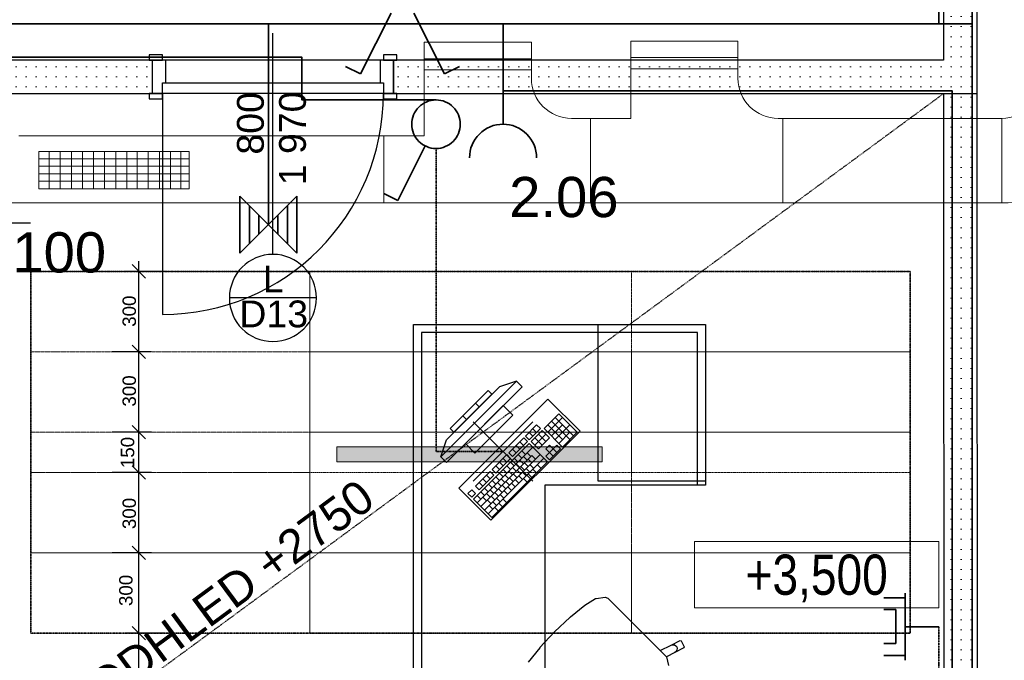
# Model space of a CAD drawing. Header units: millimetres. Extents: x -25972 to 4516, y -2839 to 20217.
# Tile 90 of 114: x -11124 to -7451, y 1349 to 3739. Entities that reach past the tile are written whole.
import ezdxf

# ---------------------------------------------------------------- set-up
doc = ezdxf.new("R2010")
doc.units = ezdxf.units.MM
doc.header["$MEASUREMENT"] = 0
for name, pattern in [('Antenovy vodic', [10.125, 3, -0.75, 3, -0.75, 0.125, -0.75, 0.125, -0.75, 0.125, -0.75]), ('Wipeout_Contour', [1000, 0, -1000]), ('Čerchovaná M', [4.5, 2.5, -0.85, 0.3, -0.85]), ('Čárkovaná M', [4.5, 2.5, -2])]:
    doc.linetypes.add(name, pattern=pattern)
for name, color, linetype in [('7._POHLED ZÁPADNÍ_1_akustické prvky', 7, 'Continuous'), ('7._POHLED ZÁPADNÍ_1_Anotace - SP', 7, 'Continuous'), ('7._POHLED ZÁPADNÍ_1_Kóty - SP', 7, 'Continuous'), ('7._POHLED ZÁPADNÍ_1_Nové_Anotace - SP', 7, 'Continuous'), ('7._POHLED ZÁPADNÍ_1_Nové_Interiér - nábytek', 7, 'Continuous'), ('7._POHLED ZÁPADNÍ_1_Nové_Konstrukce - nosné', 7, 'Continuous'), ('7._POHLED ZÁPADNÍ_1_Nové_Kóty - SP', 7, 'Continuous'), ('7._POHLED ZÁPADNÍ_1_Nové_Otvory – Dveře', 7, 'Continuous'), ('7._POHLED ZÁPADNÍ_1_Nové_Otvory – Značky dveří', 7, 'Continuous'), ('7._POHLED ZÁPADNÍ_1_Nové_Výplně – Řezové', 7, 'Continuous'), ('7._POHLED ZÁPADNÍ_1_Otvory – Značky dveří', 7, 'Continuous'), ('7._POHLED ZÁPADNÍ_1_světla  - vestavěná', 7, 'Continuous'), ('7._POHLED ZÁPADNÍ_1_TZB - elektroinstalace', 7, 'Continuous'), ('7._POHLED ZÁPADNÍ_1_TZB - VZT', 7, 'Continuous'), ('7._POHLED ZÁPADNÍ_1_Zóny', 7, 'Continuous')]:
    doc.layers.add(name, color=color, linetype=linetype)
doc.styles.add('GENEROVANÝ_STYL_1', font='txt')
doc.styles.add('GENEROVANÝ_STYL_2', font='txt')
doc.styles.add('GENEROVANÝ_STYL_3', font='txt')
pattern_1 = [(0, (0, 0), (0, 37.5), [0, -37.5])]

msp = doc.modelspace()

# ---------------------------------------------------------------- hatches: boundary and pattern name
at = {"layer": '7._POHLED ZÁPADNÍ_1_světla  - vestavěná', "linetype": 'Continuous', "lineweight": 0, "true_color": 0x3f0000}
msp.add_hatch(color=18, dxfattribs=at).paths.add_polyline_path([(-9941.5, 2144.4), (-9941.5, 2089.4), (-8950.7, 2089.4), (-8950.7, 2144.4)])

# ---------------------------------------------------------------- linework, layer by layer
at = {"layer": '7._POHLED ZÁPADNÍ_1_akustické prvky', "color": 5, "linetype": 'Continuous', "lineweight": 25}
for p, q in [((-10679.5, 2799.7), (-10679.5, 2837.2)), ((-10579.5, 2799.7), (-10726.3, 2799.7)), ((-10679.5, 2499.6), (-10679.5, 2799.7)), ((-10632.6, 2499.6), (-10779.5, 2499.6)), ((-10679.5, 2199.7), (-10679.5, 2499.6)), ((-10632.6, 2199.7), (-10779.5, 2199.7)), ((-10679.5, 2049.7), (-10679.5, 2199.7)), ((-10632.6, 2049.7), (-10779.5, 2049.7)), ((-10679.5, 1749.7), (-10679.5, 2049.7)), ((-10632.6, 1749.7), (-10779.5, 1749.7)), ((-10679.5, 1449.8), (-10679.5, 1749.7)), ((-10579.5, 1449.8), (-10726.3, 1449.8)), ((-10679.5, 849.8), (-10679.5, 1449.8))]:
    msp.add_line(p, q, dxfattribs=at)
at = {"layer": '7._POHLED ZÁPADNÍ_1_akustické prvky', "color": 5, "linetype": 'Continuous', "lineweight": 18}
for p, q in [((-10654.5, 2774.7), (-10704.5, 2824.7)), ((-10704.5, 2524.6), (-10654.5, 2474.6)), ((-10704.5, 2224.7), (-10654.5, 2174.7)), ((-10704.5, 2074.7), (-10654.5, 2024.7)), ((-10704.5, 1774.7), (-10654.5, 1724.7)), ((-10704.5, 1474.8), (-10654.5, 1424.8))]:
    msp.add_line(p, q, dxfattribs=at)
at = {"layer": '7._POHLED ZÁPADNÍ_1_akustické prvky', "color": 8, "linetype": 'Čerchovaná M', "lineweight": 35, "flags": 128}
msp.add_lwpolyline([(-11081.7, 1449.8), (-7801.9, 1449.8), (-7801.9, 2799.7), (-11081.7, 2799.7)], close=True, dxfattribs=at)
at = {"layer": '7._POHLED ZÁPADNÍ_1_akustické prvky', "color": 8, "linetype": 'Čerchovaná M', "lineweight": 20, "flags": 128}
for points in [[(-10041.5, 2499.6), (-10041.5, 2799.7), (-11081.7, 2799.7), (-11081.7, 2499.6)], [(-8841.8, 2499.6), (-8841.8, 2799.7), (-10041.5, 2799.7), (-10041.5, 2499.6)], [(-7801.9, 2499.6), (-7801.9, 2799.7), (-8841.8, 2799.7), (-8841.8, 2499.6)], [(-11081.7, 2199.7), (-11081.7, 2499.6), (-10041.5, 2499.6), (-10041.5, 2199.7)], [(-8841.8, 2199.7), (-8841.8, 2499.6), (-10041.5, 2499.6), (-10041.5, 2199.7)], [(-7801.9, 2199.7), (-7801.9, 2499.6), (-8841.8, 2499.6), (-8841.8, 2199.7)], [(-10041.5, 2049.7), (-10041.5, 2199.7), (-11081.7, 2199.7), (-11081.7, 2049.7)], [(-8841.8, 2049.7), (-8841.8, 2199.7), (-10041.5, 2199.7), (-10041.5, 2049.7)], [(-7801.9, 2049.7), (-7801.9, 2199.7), (-8841.8, 2199.7), (-8841.8, 2049.7)], [(-11081.7, 1749.7), (-11081.7, 2049.7), (-10041.5, 2049.7), (-10041.5, 1749.7)], [(-8841.8, 1749.7), (-8841.8, 2049.7), (-10041.5, 2049.7), (-10041.5, 1749.7)], [(-7801.9, 1749.7), (-7801.9, 2049.7), (-8841.8, 2049.7), (-8841.8, 1749.7)], [(-11081.7, 1449.8), (-11081.7, 1749.7), (-10041.5, 1749.7), (-10041.5, 1449.8)], [(-8841.8, 1449.8), (-8841.8, 1749.7), (-10041.5, 1749.7), (-10041.5, 1449.8)], [(-7801.9, 1449.8), (-7801.9, 1749.7), (-8841.8, 1749.7), (-8841.8, 1449.8)]]:
    msp.add_lwpolyline(points, close=True, dxfattribs=at)
at = {"layer": '7._POHLED ZÁPADNÍ_1_Anotace - SP', "color": 154, "linetype": 'Continuous', "lineweight": 13}
msp.add_line((-8607.4, 1791.5), (-8607.4, 1544.4), dxfattribs=at)
at = {"layer": '7._POHLED ZÁPADNÍ_1_Nové_Interiér - nábytek', "color": 1, "linetype": 'Continuous', "lineweight": 25}
for p, q in [((-9654.7, 2601.7), (-9624.7, 2601.7)), ((-9654.7, 2571.7), (-9654.7, 2601.7)), ((-9654.7, 951.8), (-9654.7, 2571.7)), ((-9624.7, 2601.7), (-8595.8, 2601.7)), ((-8595.8, 2571.7), (-9624.7, 2571.7)), ((-9624.7, 2571.7), (-9624.7, 951.8)), ((-8965.8, 2016.7), (-8965.8, 2601.7)), ((-8595.8, 2601.7), (-8565.8, 2601.7)), ((-8595.8, 2001.7), (-8595.8, 2571.7)), ((-8565.8, 2601.7), (-8565.8, 2571.7)), ((-8565.8, 2571.7), (-8565.8, 2001.7)), ((-9270.6, 2390.6), (-9553.5, 2107.8)), ((-9270.6, 2390.6), (-9334.3, 2369.4)), ((-9249.4, 2369.4), (-9270.6, 2390.6)), ((-9532.3, 2086.5), (-9249.4, 2369.4)), ((-9532.3, 2171.4), (-9334.3, 2369.4)), ((-9376.7, 2355.2), (-9518.1, 2213.8)), ((-9362.6, 2341.1), (-9376.7, 2355.2)), ((-9504, 2199.7), (-9362.6, 2341.1)), ((-9320.1, 2298.7), (-9461.6, 2157.3)), ((-9409.7, 2294), (-9423.8, 2308.1)), ((-9284.8, 2263.3), (-9320.1, 2298.7)), ((-9456.8, 2246.8), (-9471, 2261)), ((-9426.2, 2121.9), (-9284.8, 2263.3)), ((-9112.7, 2268.3), (-9168.1, 2212.9)), ((-9154.3, 2199.2), (-9099, 2254.6)), ((-9071.8, 2172), (-9140.4, 2240.6)), ((-9058, 2185.9), (-9126.5, 2254.4)), ((-9044.1, 2199.7), (-9112.7, 2268.3)), ((-9518.1, 2213.8), (-9504, 2199.7)), ((-9195.6, 2226.5), (-9237.1, 2185)), ((-9223.4, 2171.3), (-9181.8, 2212.8)), ((-9175, 2206), (-9216.5, 2164.4)), ((-9195.7, 2199), (-9209.4, 2212.7)), ((-9181.8, 2212.8), (-9195.6, 2226.5)), ((-9147.6, 2178.5), (-9175, 2206)), ((-9168.1, 2212.9), (-9099.5, 2144.3)), ((-9099.4, 2171.9), (-9154.2, 2226.7)), ((-9140.6, 2185.5), (-9099.1, 2227)), ((-9126.9, 2171.8), (-9071.5, 2227.1)), ((-9553.5, 2107.8), (-9532.3, 2171.4)), ((-9244, 2178.1), (-9299.4, 2122.7)), ((-9230.3, 2164.4), (-9244, 2178.1)), ((-9237.1, 2185), (-9223.4, 2171.3)), ((-9209.5, 2185.1), (-9223.2, 2198.9)), ((-9202.8, 2150.7), (-9161.3, 2192.3)), ((-9175.3, 2150.9), (-9202.7, 2178.3)), ((-9189.1, 2137), (-9147.6, 2178.5)), ((-9161.4, 2164.7), (-9188.8, 2192.1)), ((-9113.2, 2158), (-9071.7, 2199.6)), ((-9099.5, 2144.3), (-9044.1, 2199.7)), ((-9461.6, 2157.3), (-9426.2, 2121.9)), ((-9223.5, 2157.5), (-9431.2, 1949.8)), ((-9417.4, 1936.1), (-9209.7, 2143.8)), ((-9285.7, 2109), (-9230.3, 2164.4)), ((-9271.8, 2122.8), (-9285.6, 2136.5)), ((-9258, 2136.7), (-9271.7, 2150.4)), ((-9244.2, 2150.5), (-9257.9, 2164.2)), ((-9154.9, 2088.9), (-9223.5, 2157.5)), ((-9216.5, 2164.4), (-9189.1, 2137)), ((-9147.7, 2151), (-9161.5, 2137.1)), ((-9161.5, 2137.1), (-9147.8, 2123.4)), ((-9148, 2095.9), (-9106.4, 2137.4)), ((-9147.8, 2123.4), (-9134, 2137.3)), ((-9134, 2137.3), (-9147.7, 2151)), ((-9120.1, 2151.1), (-9134, 2137.3)), ((-9120.3, 2123.6), (-9134, 2137.3)), ((-9106.4, 2137.4), (-9120.1, 2151.1)), ((-9553.5, 2107.8), (-9532.3, 2086.5)), ((-9403.7, 1922.4), (-9213.3, 2112.8)), ((-9390, 1908.7), (-9182.3, 2116.4)), ((-9376.3, 1894.9), (-9168.6, 2102.7)), ((-9306.3, 2115.8), (-9361.7, 2060.4)), ((-9348, 2046.7), (-9292.6, 2102.1)), ((-9306.5, 2088.2), (-9320.2, 2101.9)), ((-9292.6, 2102.1), (-9306.3, 2115.8)), ((-9299.4, 2122.7), (-9285.7, 2109)), ((-9265.1, 2088.4), (-9278.8, 2102.1)), ((-9251.3, 2102.3), (-9265, 2116)), ((-9244.5, 2081.6), (-9258.2, 2095.3)), ((-9237.4, 2116.1), (-9251.1, 2129.8)), ((-9230.6, 2095.5), (-9244.4, 2109.2)), ((-9216.8, 2109.3), (-9230.5, 2123)), ((-9213.5, 2085.2), (-9227.2, 2098.9)), ((-9199.6, 2099.1), (-9213.3, 2112.8)), ((-9147.8, 2123.4), (-9161.7, 2109.6)), ((-9161.7, 2109.6), (-9148, 2095.9)), ((-9134.1, 2109.7), (-9147.8, 2123.4)), ((-9362.6, 1881.2), (-9154.9, 2088.9)), ((-9361.7, 2060.4), (-9348, 2046.7)), ((-9334.2, 2060.5), (-9347.9, 2074.2)), ((-9320.3, 2074.4), (-9334, 2088.1)), ((-9306.7, 2046.9), (-9320.4, 2060.6)), ((-9292.8, 2060.7), (-9306.5, 2074.4)), ((-9279, 2074.6), (-9292.7, 2088.3)), ((-9272.2, 2053.9), (-9285.9, 2067.6)), ((-9258.3, 2067.8), (-9272.1, 2081.5)), ((-9255, 2043.7), (-9268.7, 2057.4)), ((-9241.2, 2057.5), (-9254.9, 2071.2)), ((-9227.3, 2071.4), (-9241, 2085.1)), ((-9220.5, 2050.7), (-9234.2, 2064.4)), ((-9206.7, 2064.6), (-9220.4, 2078.3)), ((-9196.4, 2047.4), (-9210.1, 2061.1)), ((-9179.1, 2064.7), (-9192.8, 2078.4)), ((-9368.6, 2053.5), (-9424, 1998.1)), ((-9410.3, 1984.3), (-9354.9, 2039.7)), ((-9382.6, 2012), (-9396.3, 2025.8)), ((-9368.8, 2025.9), (-9382.5, 2039.6)), ((-9354.9, 2039.7), (-9368.6, 2053.5)), ((-9334.4, 2019.2), (-9348.1, 2032.9)), ((-9320.5, 2033), (-9334.2, 2046.7)), ((-9313.7, 2012.4), (-9327.4, 2026.1)), ((-9299.9, 2026.2), (-9313.6, 2039.9)), ((-9286, 2040.1), (-9299.7, 2053.8)), ((-9282.7, 2016), (-9296.4, 2029.7)), ((-9268.9, 2029.8), (-9282.6, 2043.5)), ((-9262.1, 2009.2), (-9275.8, 2022.9)), ((-9248.2, 2023), (-9261.9, 2036.7)), ((-9234.4, 2036.9), (-9248.1, 2050.6)), ((-9231, 2012.8), (-9244.8, 2026.5)), ((-9213.7, 2030.1), (-9227.4, 2043.8)), ((-9437.9, 1984.2), (-9451.7, 1970.4)), ((-9424.2, 1970.5), (-9437.9, 1984.2)), ((-9424, 1998.1), (-9410.3, 1984.3)), ((-9396.5, 1998.2), (-9410.2, 2011.9)), ((-9375.9, 1977.6), (-9389.6, 1991.3)), ((-9362.1, 1991.5), (-9375.8, 2005.2)), ((-9355.3, 1970.8), (-9369, 1984.5)), ((-9348.2, 2005.3), (-9361.9, 2019)), ((-9341.4, 1984.7), (-9355.1, 1998.4)), ((-9327.6, 1998.5), (-9341.3, 2012.2)), ((-9324.2, 1974.4), (-9338, 1988.1)), ((-9310.4, 1988.3), (-9324.1, 2002)), ((-9296.6, 2002.1), (-9310.3, 2015.8)), ((-9289.8, 1981.5), (-9303.5, 1995.2)), ((-9275.9, 1995.3), (-9289.6, 2009)), ((-8565.8, 2016.7), (-8965.8, 2016.7)), ((-8565.8, 2001.7), (-8595.8, 2001.7)), ((-9451.7, 1970.4), (-9438, 1956.7)), ((-9438, 1956.7), (-9424.2, 1970.5)), ((-9431.2, 1949.8), (-9362.6, 1881.2)), ((-9403.6, 1949.9), (-9417.3, 1963.6)), ((-9389.8, 1963.8), (-9403.5, 1977.5)), ((-9383, 1943.1), (-9396.7, 1956.9)), ((-9369.1, 1957), (-9382.8, 1970.7)), ((-9365.8, 1932.9), (-9379.5, 1946.6)), ((-9351.9, 1946.7), (-9365.7, 1960.4)), ((-9338.1, 1960.6), (-9351.8, 1974.3)), ((-9331.3, 1939.9), (-9345, 1953.7)), ((-9317.5, 1953.8), (-9331.2, 1967.5)), ((-9307.2, 1936.6), (-9320.9, 1950.3)), ((-9303.6, 1967.6), (-9317.3, 1981.4)), ((-9359, 1912.3), (-9372.7, 1926)), ((-9345.2, 1926.1), (-9358.9, 1939.8)), ((-9338.4, 1905.5), (-9352.1, 1919.2)), ((-9322.8, 1921), (-9336.5, 1934.8)), ((-8975.9, 1578.7), (-8973.7, 1579.6)), ((-8973.7, 1579.6), (-8939.8, 1583.6)), ((-8939.8, 1583.6), (-8930.5, 1580.7)), ((-8930.5, 1580.7), (-8908.6, 1558.8)), ((-9069.6, 1510.2), (-9015.9, 1553.8)), ((-9015.9, 1553.8), (-8975.9, 1578.7)), ((-8908.6, 1558.8), (-8883.1, 1533.3)), ((-9128.7, 1454.7), (-9070.4, 1509.6)), ((-9070.4, 1509.6), (-9069.6, 1510.2)), ((-8883.1, 1533.3), (-8735.2, 1385.4)), ((-9128.7, 1454.7), (-9183.6, 1396.4)), ((-9184.3, 1395.5), (-9227.8, 1341.9)), ((-9183.6, 1396.4), (-9184.3, 1395.5)), ((-8735.2, 1385.4), (-8693.4, 1405)), ((-8693.4, 1405), (-8660.3, 1422)), ((-8693.4, 1405), (-8687.8, 1406.6)), ((-8687.8, 1406.6), (-8682, 1405.9)), ((-8682, 1405.9), (-8676.9, 1403.1)), ((-8676.9, 1403.1), (-8673.3, 1398.5)), ((-8673.3, 1398.5), (-8671.7, 1392.9)), ((-8660.3, 1422), (-8656.3, 1420.7)), ((-8656.3, 1420.7), (-8645.5, 1399.3)), ((-8645.5, 1399.3), (-8646.8, 1395.3)), ((-8710.9, 1361), (-8735.2, 1385.4)), ((-8711, 1361.2), (-8710.9, 1361)), ((-8679.9, 1378.3), (-8710.9, 1361)), ((-8710.9, 1361), (-8703.5, 1329)), ((-8646.8, 1395.3), (-8679.9, 1378.3)), ((-8675.3, 1381.9), (-8679.9, 1378.3)), ((-8672.4, 1387.1), (-8675.3, 1381.9)), ((-8671.7, 1392.9), (-8672.4, 1387.1))]:
    msp.add_line(p, q, dxfattribs=at)
at = {"layer": '7._POHLED ZÁPADNÍ_1_Nové_Interiér - nábytek', "color": 1, "linetype": 'Continuous', "lineweight": 25, "flags": 128}
for points in [[(-9654.7, 2601.7), (-8565.8, 2601.7), (-8565.8, 2001.7), (-9164.6, 2001.7), (-9164.6, 921.8), (-9654.7, 921.8)], [(-9486.3, 1991.1), (-9366.1, 1870.9), (-9033.8, 2203.2), (-9154, 2323.4)]]:
    msp.add_lwpolyline(points, close=True, dxfattribs=at)
at = {"layer": '7._POHLED ZÁPADNÍ_1_Nové_Kóty - SP', "color": 1, "linetype": 'Continuous', "lineweight": 25}
msp.add_line((-11233, 2980.8), (-11083, 2980.8), dxfattribs=at)
at = {"layer": '7._POHLED ZÁPADNÍ_1_Nové_Otvory – Dveře', "color": 1, "linetype": 'Continuous', "lineweight": 25}
for p, q in [((-10591.2, 3606.8), (-10641.2, 3606.8)), ((-10591.2, 3587.8), (-10591.2, 3606.8)), ((-9717.2, 3606.8), (-9767.2, 3606.8)), ((-9767.2, 3606.8), (-9767.2, 3587.8)), ((-10579.2, 3502.8), (-10579.2, 3587.8)), ((-9779.2, 3587.8), (-9779.2, 3502.8)), ((-10591.2, 3462.8), (-10591.2, 3502.8)), ((-10591.2, 3502.8), (-10579.2, 3502.8)), ((-10591.2, 3462.8), (-10591.2, 3502.8)), ((-10591.2, 3502.8), (-9767.2, 3502.8)), ((-9779.2, 3502.8), (-9767.2, 3502.8)), ((-9767.2, 3502.8), (-9767.2, 3462.8)), ((-9767.2, 3502.8), (-9767.2, 3462.8)), ((-10591.2, 3443.8), (-10591.2, 3462.8)), ((-10591.2, 3462.8), (-10591.2, 2638.8)), ((-9767.2, 3462.8), (-10591.2, 3462.8)), ((-9767.2, 3462.8), (-9767.2, 3443.8)), ((-10641.2, 3443.8), (-10591.2, 3443.8)), ((-9767.2, 3443.8), (-9717.2, 3443.8))]:
    msp.add_line(p, q, dxfattribs=at)
msp.add_arc((-10591.2, 3462.8), 824, 270, 0, dxfattribs=at)
at = {"layer": '7._POHLED ZÁPADNÍ_1_Nové_Otvory – Značky dveří', "color": 1, "linetype": 'Continuous', "lineweight": 25}
for p, q in [((-10179.2, 2862.8), (-10179.2, 3687.8)), ((-10016.7, 2700.3), (-10341.7, 2700.3))]:
    msp.add_line(p, q, dxfattribs=at)
at = {"layer": '7._POHLED ZÁPADNÍ_1_Nové_Otvory – Značky dveří', "color": 1, "linetype": 'Continuous', "lineweight": 25, "flags": 128}
msp.add_lwpolyline([(-10341.7, 2700.3, 1), (-10016.7, 2700.3, 1)], format="xyb", close=True, dxfattribs=at)
at = {"layer": '7._POHLED ZÁPADNÍ_1_světla  - vestavěná', "color": 1, "linetype": 'Continuous', "lineweight": 18, "flags": 128}
msp.add_lwpolyline([(-9941.5, 2144.4), (-8950.7, 2144.4), (-8950.7, 2089.4), (-9941.5, 2089.4)], close=True, dxfattribs=at)
at = {"layer": '7._POHLED ZÁPADNÍ_1_TZB - elektroinstalace', "color": 92, "linetype": 'Continuous', "lineweight": 35, "true_color": 0x00d700, "flags": 128}
for points in [[(-9852.2, 3536.1), (-9909, 3564.5)], [(-9713.4, 3063.7), (-9609.8, 3270.9)], [(-10196, 3186.1), (-10196, 2973.6)], [(-9713.4, 3063.7), (-9765.2, 3089.6)], [(-10089.7, 3079.9), (-10302.2, 2867.4)], [(-10089.7, 2867.4), (-10302.2, 3079.9)], [(-10302.2, 3079.9), (-10302.2, 2867.4)], [(-10089.7, 3079.9), (-10089.7, 2867.4)], [(-10266.8, 3044.4), (-10266.8, 2902.8)], [(-10125.1, 3044.4), (-10125.1, 2902.8)], [(-10231.4, 3009), (-10231.4, 2938.2)], [(-10160.6, 3009), (-10160.6, 2938.2)], [(-9209.9, 2016.7), (-9432, 2238.8)], [(-9432, 2016.7), (-9209.9, 2238.8)], [(-7900.3, 1581.1), (-7821, 1581.1)], [(-7821, 1598.6), (-7821, 1581.1)], [(-7821, 1581.1), (-7821, 1366.1)], [(-7900.3, 1538.6), (-7856, 1538.6)], [(-7856, 1538.6), (-7856, 1411.1)], [(-7900.3, 1411.1), (-7856, 1411.1)], [(-7900.3, 1366.1), (-7821, 1366.1)], [(-7821, 1366.1), (-7821, 1348.6)]]:
    msp.add_lwpolyline(points, dxfattribs=at)
for points in [[(-9571, 3439.2, 0.414214), (-9661.6, 3348.6)], [(-9480.3, 3348.6, 0.414214), (-9571, 3439.2)], [(-9661.6, 3348.6, 0.414214), (-9571, 3258)], [(-9571, 3258, 0.414214), (-9480.3, 3348.6)], [(-9446, 3223.6, -0.414214), (-9321, 3348.6)], [(-9321, 3348.6, -0.414214), (-9196, 3223.6)]]:
    msp.add_lwpolyline(points, format="xyb", dxfattribs=at)
at = {"layer": '7._POHLED ZÁPADNÍ_1_TZB - elektroinstalace', "color": 92, "linetype": 'Čerchovaná M', "lineweight": 35, "true_color": 0x00d700, "flags": 128}
msp.add_lwpolyline([(-9571, 3258), (-9571, 2127.7), (-9321, 2127.7)], dxfattribs=at)
at = {"layer": '7._POHLED ZÁPADNÍ_1_TZB - VZT', "color": 122, "linetype": 'Continuous', "lineweight": 13, "true_color": 0x00d59f}
for p, q in [((-9615.3, 3654.3), (-9215.3, 3654.3)), ((-8844.7, 3658.4), (-8444.7, 3658.4)), ((-8994.7, 3370), (-9065.3, 3370)), ((-8994.7, 3055), (-8994.7, 3370)), ((-8994.7, 3370), (-8844.7, 3370)), ((-8277.9, 3370), (-8277.9, 3055)), ((-7460.4, 3370), (-7460.4, 3055)), ((-9615.3, 3305), (-11126.4, 3305)), ((-9765.3, 3305), (-9765.3, 3055)), ((-11051.8, 3247.3), (-10491.8, 3247.3)), ((-11051.8, 3107.3), (-11051.8, 3247.3)), ((-11014.3, 3107.3), (-11014.3, 3247.3)), ((-10973.3, 3107.3), (-10973.3, 3247.3)), ((-10930.8, 3107.3), (-10930.8, 3247.3)), ((-10889.8, 3107.3), (-10889.8, 3247.3)), ((-10848.8, 3107.3), (-10848.8, 3247.3)), ((-10807.8, 3107.3), (-10807.8, 3247.3)), ((-10765.3, 3107.3), (-10765.3, 3247.3)), ((-10724.3, 3107.3), (-10724.3, 3247.3)), ((-10685.8, 3107.3), (-10685.8, 3247.3)), ((-10644.8, 3107.3), (-10644.8, 3247.3)), ((-10602.3, 3107.3), (-10602.3, 3247.3)), ((-10561.3, 3107.3), (-10561.3, 3247.3)), ((-10522.8, 3107.3), (-10522.8, 3247.3)), ((-10491.8, 3107.3), (-10491.8, 3247.3)), ((-10491.6, 3218.8), (-11051.8, 3218.8)), ((-10492.8, 3191.9), (-11051.8, 3191.9)), ((-10491.6, 3163.8), (-11051.8, 3163.8)), ((-10491.6, 3135.8), (-11051.8, 3135.8)), ((-11051.8, 3107.3), (-10491.8, 3107.3))]:
    msp.add_line(p, q, dxfattribs=at)
for radius in [150, 465]:
    msp.add_arc((-7460.4, 3520), radius, 270, 0, dxfattribs=at)

# ---------------------------------------------------------------- texts
at = {"layer": '7._POHLED ZÁPADNÍ_1_akustické prvky', "color": 5, "linetype": 'Continuous', "lineweight": 18, "char_height": 50, "width": 113.829, "attachment_point": 7, "rotation": 90, "style": 'GENEROVANÝ_STYL_2'}
for s, insert in [('\\A1;{\\pql;\\fArial|b0|i0|c0|p38;300}', (-10689.5, 2592.8)), ('\\A1;{\\pql;\\fArial|b0|i0|c0|p38;300}', (-10689.5, 2295.1)), ('\\A1;{\\pql;\\fArial|b0|i0|c0|p38;150}', (-10695.9, 2065.6)), ('\\A1;{\\pql;\\fArial|b0|i0|c0|p38;300}', (-10689.5, 1838.2)), ('\\A1;{\\pql;\\fArial|b0|i0|c0|p38;300}', (-10702.1, 1551))]:
    msp.add_mtext(s, dxfattribs=dict(at, insert=insert))
at = {"layer": '7._POHLED ZÁPADNÍ_1_Anotace - SP', "color": 1, "linetype": 'Continuous', "lineweight": 25, "insert": (-10939.2, 1158.6), "char_height": 125, "attachment_point": 4, "rotation": 36.4423, "style": 'GENEROVANÝ_STYL_1'}
msp.add_mtext('\\A1;{\\pql;\\fArial|b0|i0|c238|p38;PODHLED \\fArial|b0|i0|c238|p38;+2750}', dxfattribs=at)
at = {"layer": '7._POHLED ZÁPADNÍ_1_Anotace - SP', "color": 154, "linetype": 'Continuous', "lineweight": 13, "insert": (-8151.2, 1654.1), "char_height": 150, "attachment_point": 5, "style": 'GENEROVANÝ_STYL_3'}
msp.add_mtext('\\A1;{\\pqc;\\fArial Narrow|b0|i0|c238|p34;+3,\\fArial Narrow|b0|i0|c238|p34;50\\fArial Narrow|b0|i0|c238|p34;0}', dxfattribs=at)
at = {"layer": '7._POHLED ZÁPADNÍ_1_Kóty - SP', "color": 1, "linetype": 'Continuous', "lineweight": 25, "insert": (-11151.2, 2793.3), "char_height": 150, "width": 341.487, "attachment_point": 7, "style": 'GENEROVANÝ_STYL_2'}
msp.add_mtext('\\A1;{\\pql;\\fArial|b0|i0|c0|p38;100}', dxfattribs=at)
at = {"layer": '7._POHLED ZÁPADNÍ_1_Otvory – Značky dveří', "color": 1, "linetype": 'Continuous', "lineweight": 25, "char_height": 100, "rotation": 90, "style": 'GENEROVANÝ_STYL_1'}
for s, insert, attachment_point in [('\\A1;{\\pql;\\pt0;\\fArial|b0|i0|c238|p38;800}', (-10211.9, 3235.2), 7), ('\\A1;{\\pql;\\pt0;\\fArial|b0|i0|c238|p38;1\xa0970}', (-10156.4, 3120.9), 1)]:
    msp.add_mtext(s, dxfattribs=dict(at, insert=insert, attachment_point=attachment_point))
at = {"layer": '7._POHLED ZÁPADNÍ_1_Otvory – Značky dveří', "color": 1, "linetype": 'Continuous', "lineweight": 25, "char_height": 100, "attachment_point": 4, "style": 'GENEROVANÝ_STYL_1'}
for s, insert in [('\\A1;{\\pql;\\pt0;\\fArial|b0|i0|c238|p38;L}', (-10217.2, 2771)), ('\\A1;{\\pql;\\pt0;\\fArial|b0|i0|c238|p38;D13}', (-10304.5, 2640.2))]:
    msp.add_mtext(s, dxfattribs=dict(at, insert=insert))
at = {"layer": '7._POHLED ZÁPADNÍ_1_Zóny', "color": 1, "linetype": 'Continuous', "lineweight": 25, "insert": (-9094.2, 3151.9), "char_height": 150, "attachment_point": 2, "style": 'GENEROVANÝ_STYL_1'}
msp.add_mtext('\\A1;{\\pqc;\\pt0;\\fArial|b0|i0|c238|p38;2.06}', dxfattribs=at)

# ---------------------------------------------------------------- wipeouts: each hides what was drawn before it
at = {"color": 254, "linetype": 'Wipeout_Contour', "lineweight": 0, "ltscale": 46860.666285}
msp.add_wipeout([(-11712.4, 3587.8), (-11712.4, 3462.8), (-10629.2, 3462.8), (-10629.2, 3587.8)], dxfattribs=at).dxf.layer = '7._POHLED ZÁPADNÍ_1_Nové_Výplně – Řezové'
at = {"color": 254, "linetype": 'Wipeout_Contour', "lineweight": 0, "ltscale": 32054.205879}
msp.add_wipeout([(-7551.5, 849.7), (-7552.9, 3462.8), (-7677.9, 3462.8), (-7676.5, 849.6)], dxfattribs=at).dxf.layer = '7._POHLED ZÁPADNÍ_1_Nové_Výplně – Řezové'

# ---------------------------------------------------------------- next in the draw order: hatches: boundary and pattern name
at = {"layer": '7._POHLED ZÁPADNÍ_1_Nové_Výplně – Řezové', "linetype": 'Continuous', "lineweight": 20, "true_color": 0xffaaaa}
h = msp.add_hatch(dxfattribs=at)
h.set_pattern_fill('Sádra_0001', color=21, style=0, pattern_type=2)
h.set_pattern_definition(pattern_1)
h.paths.add_polyline_path([(-11712.4, 3587.8), (-11712.4, 3462.8), (-10629.2, 3462.8), (-10629.2, 3587.8)])
h = msp.add_hatch(dxfattribs=at)
h.set_pattern_fill('Sádra_0001', color=21, style=0, pattern_type=2)
h.set_pattern_definition(pattern_1)
h.paths.add_polyline_path([(-7551.5, 849.7), (-7552.9, 3462.8), (-7677.9, 3462.8), (-7676.5, 849.6)])

# ---------------------------------------------------------------- next in the draw order: linework, layer by layer
at = {"layer": '7._POHLED ZÁPADNÍ_1_Anotace - SP', "color": 154, "linetype": 'Continuous', "lineweight": 13}
for p, q in [((-7695, 1791.5), (-8607.4, 1791.5)), ((-7695, 1544.4), (-7695, 1791.5)), ((-8607.4, 1544.4), (-7695, 1544.4))]:
    msp.add_line(p, q, dxfattribs=at)
at = {"layer": '7._POHLED ZÁPADNÍ_1_Nové_Konstrukce - nosné', "color": 1, "linetype": 'Continuous', "lineweight": 25}
for p, q in [((-10629.2, 3587.8), (-10641.2, 3587.8)), ((-10629.2, 3587.8), (-10629.2, 3462.8)), ((-10629.2, 3462.8), (-10641.2, 3462.8))]:
    msp.add_line(p, q, dxfattribs=at)
at = {"layer": '7._POHLED ZÁPADNÍ_1_Nové_Konstrukce - nosné', "color": 1, "linetype": 'Continuous', "lineweight": 25, "flags": 128}
for points in [[(-10629.2, 3587.8), (-11712.4, 3587.8)], [(-11233, 3462.8), (-10629.2, 3462.8)], [(-7677.9, 3462.8), (-7676.5, 849.6)], [(-7551.5, 849.7), (-7552.9, 3462.8)]]:
    msp.add_lwpolyline(points, dxfattribs=at)
at = {"layer": '7._POHLED ZÁPADNÍ_1_Nové_Otvory – Dveře', "color": 1, "linetype": 'Continuous', "lineweight": 25}
for p, q in [((-10641.2, 3606.8), (-10641.2, 3587.8)), ((-10641.2, 3587.8), (-10591.2, 3587.8)), ((-10629.2, 3587.8), (-10641.2, 3587.8)), ((-10629.2, 3587.8), (-10641.2, 3587.8)), ((-10629.2, 3587.8), (-10629.2, 3462.8)), ((-10579.2, 3587.8), (-10629.2, 3587.8)), ((-10629.2, 3587.8), (-10629.2, 3462.8)), ((-10629.2, 3587.8), (-10629.2, 3462.8)), ((-10591.2, 3462.8), (-10641.2, 3462.8)), ((-10641.2, 3462.8), (-10641.2, 3443.8)), ((-10629.2, 3462.8), (-10641.2, 3462.8)), ((-10629.2, 3462.8), (-10641.2, 3462.8)), ((-10629.2, 3462.8), (-10591.2, 3462.8))]:
    msp.add_line(p, q, dxfattribs=at)
at = {"layer": '7._POHLED ZÁPADNÍ_1_TZB - elektroinstalace', "color": 92, "linetype": 'Antenovy vodic', "lineweight": 35, "true_color": 0x00d700, "flags": 128}
msp.add_lwpolyline([(-7696, 1473.6), (-7696, 1223.6), (-7696, 848.6), (-11018.2, 848.6)], dxfattribs=at)
at = {"layer": '7._POHLED ZÁPADNÍ_1_TZB - elektroinstalace', "color": 92, "linetype": 'Continuous', "lineweight": 35, "true_color": 0x00d700, "flags": 128}
msp.add_lwpolyline([(-7821, 1473.6), (-7696, 1473.6)], dxfattribs=at)
at = {"layer": '7._POHLED ZÁPADNÍ_1_TZB - VZT', "color": 122, "linetype": 'Continuous', "lineweight": 13, "true_color": 0x00d59f}
for p, q in [((-7460.4, 3370), (-8294.7, 3370)), ((-7544.6, 3055), (-11281.7, 3055)), ((-7544.6, 3055), (-7460.4, 3055))]:
    msp.add_line(p, q, dxfattribs=at)

# ---------------------------------------------------------------- next in the draw order: wipeouts: each hides what was drawn before it
at = {"color": 254, "linetype": 'Wipeout_Contour', "lineweight": 0, "ltscale": 25146.218067}
msp.add_wipeout([(-7678, 3587.8), (-7552.9, 3462.8), (-7553, 3587.8)], dxfattribs=at).dxf.layer = '7._POHLED ZÁPADNÍ_1_Nové_Výplně – Řezové'

# ---------------------------------------------------------------- next in the draw order: hatches: boundary and pattern name
at = {"layer": '7._POHLED ZÁPADNÍ_1_Nové_Výplně – Řezové', "linetype": 'Continuous', "lineweight": 20, "true_color": 0xffaaaa}
h = msp.add_hatch(dxfattribs=at)
h.set_pattern_fill('Sádra_0001', color=21, style=0, pattern_type=2)
h.set_pattern_definition(pattern_1)
h.paths.add_polyline_path([(-7678, 3587.8), (-7552.9, 3462.8), (-7553, 3587.8)])

# ---------------------------------------------------------------- next in the draw order: wipeouts: each hides what was drawn before it
at = {"color": 254, "linetype": 'Wipeout_Contour', "lineweight": 0, "ltscale": 37594.405514}
msp.add_wipeout([(-7678, 3587.8), (-9729.2, 3587.8), (-9729.2, 3462.8), (-7677.9, 3462.8)], dxfattribs=at).dxf.layer = '7._POHLED ZÁPADNÍ_1_Nové_Výplně – Řezové'

# ---------------------------------------------------------------- next in the draw order: hatches: boundary and pattern name
at = {"layer": '7._POHLED ZÁPADNÍ_1_Nové_Výplně – Řezové', "linetype": 'Continuous', "lineweight": 20, "true_color": 0xffaaaa}
h = msp.add_hatch(dxfattribs=at)
h.set_pattern_fill('Sádra_0001', color=21, style=0, pattern_type=2)
h.set_pattern_definition(pattern_1)
h.paths.add_polyline_path([(-7678, 3587.8), (-9729.2, 3587.8), (-9729.2, 3462.8), (-7677.9, 3462.8)])

# ---------------------------------------------------------------- next in the draw order: linework, layer by layer
at = {"layer": '7._POHLED ZÁPADNÍ_1_Nové_Konstrukce - nosné', "color": 1, "linetype": 'Continuous', "lineweight": 25}
for p, q in [((-9729.2, 3587.8), (-9717.2, 3587.8)), ((-9729.2, 3587.8), (-9729.2, 3462.8)), ((-9729.2, 3462.8), (-9717.2, 3462.8))]:
    msp.add_line(p, q, dxfattribs=at)
at = {"layer": '7._POHLED ZÁPADNÍ_1_Nové_Otvory – Dveře', "color": 1, "linetype": 'Continuous', "lineweight": 25}
for p, q in [((-9717.2, 3587.8), (-9717.2, 3606.8)), ((-9729.2, 3587.8), (-10629.2, 3587.8)), ((-9729.2, 3587.8), (-9779.2, 3587.8)), ((-9767.2, 3587.8), (-9717.2, 3587.8)), ((-9729.2, 3462.8), (-9729.2, 3587.8)), ((-9729.2, 3587.8), (-9729.2, 3462.8)), ((-9729.2, 3587.8), (-9729.2, 3462.8)), ((-9729.2, 3587.8), (-9717.2, 3587.8)), ((-9729.2, 3587.8), (-9717.2, 3587.8)), ((-9729.2, 3462.8), (-10629.2, 3462.8)), ((-9717.2, 3462.8), (-9767.2, 3462.8)), ((-9767.2, 3462.8), (-9729.2, 3462.8)), ((-9729.2, 3462.8), (-9717.2, 3462.8)), ((-9729.2, 3462.8), (-9717.2, 3462.8)), ((-9717.2, 3443.8), (-9717.2, 3462.8))]:
    msp.add_line(p, q, dxfattribs=at)
at = {"layer": '7._POHLED ZÁPADNÍ_1_TZB - elektroinstalace', "color": 92, "linetype": 'Continuous', "lineweight": 35, "true_color": 0x00d700, "flags": 128}
for points in [[(-9852.2, 3536.1), (-9738.6, 3763.4)], [(-9539.7, 3536.1), (-9653.4, 3763.4)], [(-9321, 3473.6), (-9321, 3723.6)], [(-9571, 3439.2), (-10071, 3439.2), (-10071, 3598.6), (-12696, 3598.6), (-12696, 3439.2)], [(-9539.7, 3536.1), (-9482.9, 3564.5)], [(-9321, 3473.6), (-9321, 3348.6)]]:
    msp.add_lwpolyline(points, dxfattribs=at)
at = {"layer": '7._POHLED ZÁPADNÍ_1_TZB - VZT', "color": 122, "linetype": 'Continuous', "lineweight": 13, "true_color": 0x00d59f}
for p, q in [((-9615.3, 3551), (-9615.3, 3654.3)), ((-9215.3, 3520), (-9215.3, 3654.3)), ((-8844.7, 3555), (-8844.7, 3658.4)), ((-8444.7, 3520), (-8444.7, 3658.4)), ((-9615.3, 3592.9), (-9215.3, 3592.9)), ((-8844.7, 3597), (-8444.7, 3597)), ((-9615.4, 3551), (-9215.3, 3551)), ((-9615.3, 3551), (-9615.3, 3305)), ((-8844.7, 3555), (-8444.7, 3555)), ((-8844.7, 3555), (-8844.7, 3370))]:
    msp.add_line(p, q, dxfattribs=at)
for centre in [(-9065.3, 3520), (-8294.7, 3520)]:
    msp.add_arc(centre, 150, 180, 270, dxfattribs=at)

# ---------------------------------------------------------------- next in the draw order: wipeouts: each hides what was drawn before it
at = {"color": 254, "linetype": 'Wipeout_Contour', "lineweight": 0, "ltscale": 25205.753487}
msp.add_wipeout([(-7678, 3587.8), (-7677.9, 3462.8), (-7552.9, 3462.8)], dxfattribs=at).dxf.layer = '7._POHLED ZÁPADNÍ_1_Nové_Výplně – Řezové'

# ---------------------------------------------------------------- next in the draw order: hatches: boundary and pattern name
at = {"layer": '7._POHLED ZÁPADNÍ_1_Nové_Výplně – Řezové', "linetype": 'Continuous', "lineweight": 20, "true_color": 0xffaaaa}
h = msp.add_hatch(dxfattribs=at)
h.set_pattern_fill('Sádra_0001', color=21, style=0, pattern_type=2)
h.set_pattern_definition(pattern_1)
h.paths.add_polyline_path([(-7678, 3587.8), (-7677.9, 3462.8), (-7552.9, 3462.8)])

# ---------------------------------------------------------------- next in the draw order: linework, layer by layer
at = {"layer": '7._POHLED ZÁPADNÍ_1_Nové_Anotace - SP', "color": 1, "linetype": 'Čárkovaná M', "lineweight": 25}
msp.add_line((-11231.7, 849.8), (-7677.9, 3462.8), dxfattribs=at)
at = {"layer": '7._POHLED ZÁPADNÍ_1_Nové_Konstrukce - nosné', "color": 1, "linetype": 'Continuous', "lineweight": 25, "flags": 128}
for points in [[(-7678, 3587.8), (-9729.2, 3587.8)], [(-7552.9, 3462.8), (-7553, 3587.8)], [(-9729.2, 3462.8), (-7552.9, 3462.8)]]:
    msp.add_lwpolyline(points, dxfattribs=at)
at = {"layer": '7._POHLED ZÁPADNÍ_1_TZB - elektroinstalace', "color": 92, "linetype": 'Continuous', "lineweight": 35, "true_color": 0x00d700, "flags": 128}
msp.add_lwpolyline([(-7821, 848.6), (-7646, 848.6), (-7646, 3473.6), (-9321, 3473.6)], dxfattribs=at)

# ---------------------------------------------------------------- next in the draw order: wipeouts: each hides what was drawn before it
at = {"color": 254, "linetype": 'Wipeout_Contour', "lineweight": 0, "ltscale": 33858.547399}
msp.add_wipeout([(-7553.1, 3799.8), (-7678.1, 3799.7), (-7678, 3587.8), (-7553, 3587.8)], dxfattribs=at).dxf.layer = '7._POHLED ZÁPADNÍ_1_Nové_Výplně – Řezové'

# ---------------------------------------------------------------- next in the draw order: hatches: boundary and pattern name
at = {"layer": '7._POHLED ZÁPADNÍ_1_Nové_Výplně – Řezové', "linetype": 'Continuous', "lineweight": 20, "true_color": 0xffaaaa}
h = msp.add_hatch(dxfattribs=at)
h.set_pattern_fill('Sádra_0001', color=21, style=0, pattern_type=2)
h.set_pattern_definition(pattern_1)
h.paths.add_polyline_path([(-7553.1, 3799.8), (-7678.1, 3799.7), (-7678, 3587.8), (-7553, 3587.8)])

# ---------------------------------------------------------------- next in the draw order: linework, layer by layer
at = {"layer": '7._POHLED ZÁPADNÍ_1_Nové_Konstrukce - nosné', "color": 1, "linetype": 'Continuous', "lineweight": 25, "flags": 128}
for points in [[(-7678.1, 3799.7), (-7678, 3587.8)], [(-7553, 3587.8), (-7553.1, 3799.8)]]:
    msp.add_lwpolyline(points, dxfattribs=at)
at = {"layer": '7._POHLED ZÁPADNÍ_1_TZB - elektroinstalace', "color": 92, "linetype": 'Continuous', "lineweight": 35, "true_color": 0x00d700, "flags": 128}
for points in [[(-12821, 4848.6), (-12821, 3723.6), (-7696, 3723.6), (-7696, 8223.6), (-8321, 8348.6), (-8321, 8756.1)], [(-12908.5, 4223.6), (-12908.5, 3723.6), (-12071, 3723.6), (-12071, 3311.1), (-12071, 3723.6), (-10196, 3723.6), (-10196, 3186.1), (-10196, 3723.6), (-7696, 3723.6), (-7696, 8098.6), (-11946, 8598.6), (-11946, 8436.1)], [(-7411.6, 4598.6), (-7571, 4598.6), (-7571, 3723.6), (-15946, 3723.6), (-15946, 3598.6), (-16321, 3598.6), (-16321, 3223.6)], [(-16321, 3223.6), (-16321, 3598.6), (-15946, 3598.6), (-15946, 3723.6), (-7696, 3723.6), (-7696, 4098.6), (-7283.5, 4098.6)], [(-6071, 848.6), (-7571, 848.6), (-7571, 3723.6), (-7696, 3723.6)]]:
    msp.add_lwpolyline(points, dxfattribs=at)

doc.saveas('drawing.dxf')
